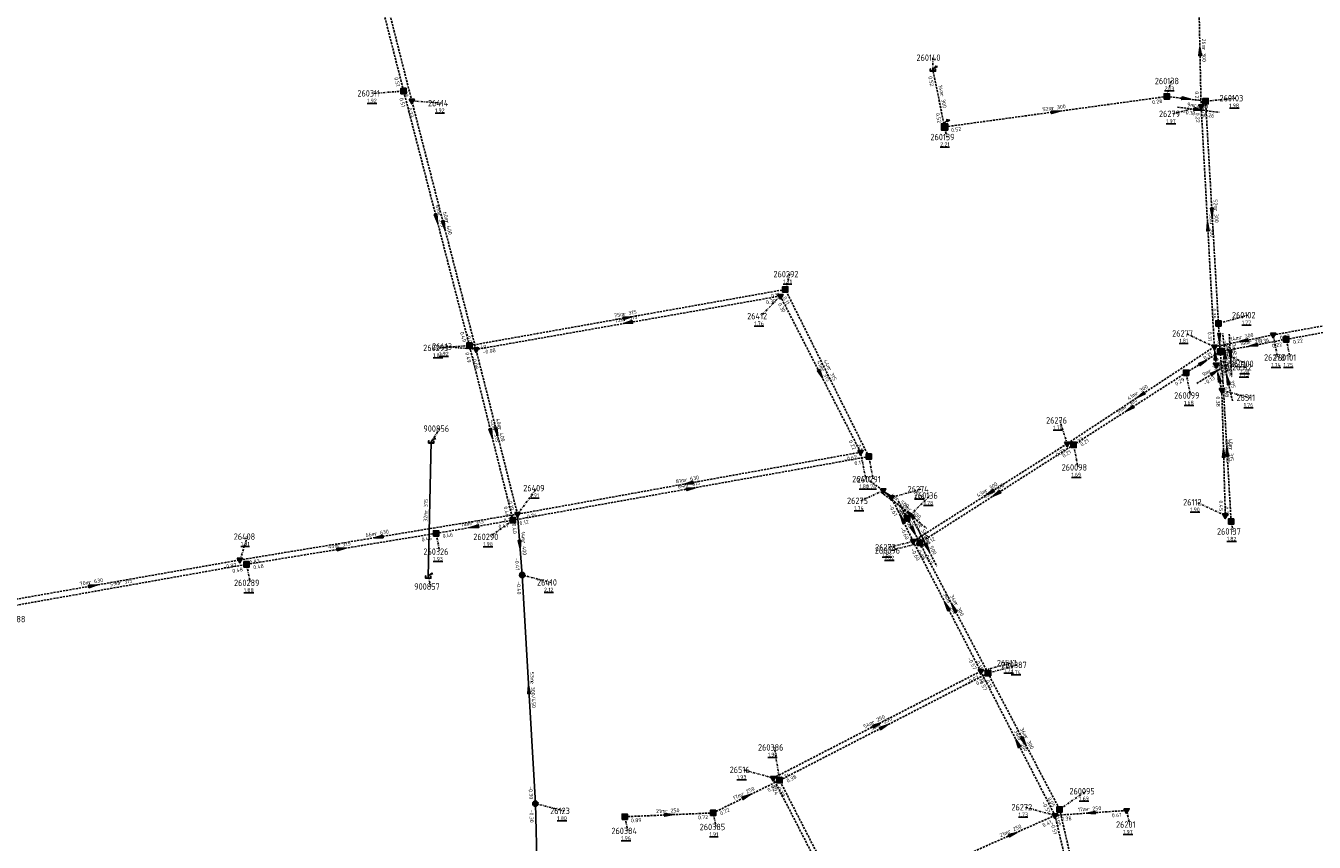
# Model space of a CAD drawing. Extents: x 188323 to 208361, y 565368 to 574910.
# Tile 178 of 256: x 202799 to 203099, y 569684 to 569875. Entities that reach past the tile are written whole.
import ezdxf

# ---------------------------------------------------------------- set-up
doc = ezdxf.new("R2010")
doc.units = 0
doc.linetypes.add('DASHDOT', pattern=[1, 0.5, -0.25, 0, -0.25])
doc.linetypes.add('DASHED', pattern=[0.75, 0.5, -0.25])
doc.layers.get('0').update_dxf_attribs({"linetype": 'CONTINUOUS'})
for name, color, linetype in [('RIO-AFM', 7, 'CONTINUOUS'), ('RIO-BOK', 7, 'CONTINUOUS'), ('RIO-DET', 7, 'CONTINUOUS'), ('RIO-KNP', 7, 'CONTINUOUS'), ('RIO-KNR', 7, 'CONTINUOUS'), ('RIO-LAG', 7, 'CONTINUOUS'), ('RIO-LAG_0B', 7, 'CONTINUOUS'), ('RIO-LAG_1B', 7, 'DASHED'), ('RIO-LAG_2B', 7, 'DASHED'), ('RIO-LEN', 7, 'CONTINUOUS'), ('RIO-MVD', 1, 'CONTINUOUS'), ('RIO-VRB', 6, 'DASHDOT'), ('RIO-VRH', 7, 'CONTINUOUS')]:
    doc.layers.add(name, color=color, linetype=linetype)
doc.styles.add('RIO-TXT', font='isocp.shx')

# ---------------------------------------------------------------- blocks, each defined once
blk = doc.blocks.new('L_VHR')
blk.add_lwpolyline([(-0.5, 0), (0.5, 0), (-0.5, 0.15), (-0.5, -0.15), (0.5, 0)])
blk = doc.blocks.new('K_IPR')
blk.add_lwpolyline([(-0.5, -0.5), (0.5, -0.5), (0.5, 0.5), (-0.5, 0.5)], close=True)
blk.add_solid([(-0.5, 0.5), (0.5, 0.5), (-0.5, -0.5), (0.5, -0.5)])
at = {"style": 'RIO-TXT', "flags": 1}
blk.add_attdef('KNOOPNAAM', (2, 2), '', height=1, dxfattribs=at)
blk = doc.blocks.new('K_FIC')
blk.add_circle((0, 0), 0.0625)
at = {"style": 'RIO-TXT', "flags": 1}
blk.add_attdef('KNOOPNAAM', (2, 2), '', height=1, dxfattribs=at)
blk = doc.blocks.new('K_OVL')
for points in [[(0.6, 0.6), (-0.6, 0.6), (-0.6, -0.6), (0.6, -0.6)], [(1, 1.25), (0.474823, 0.983111), (0.413034, 1.369554)]]:
    blk.add_lwpolyline(points, close=True)
blk.add_arc((0.81571, 0.439293), 0.83139, 77.193131, 168.854604)
blk.add_solid([(-0.6, 0.6), (0.6, 0.6), (-0.6, -0.6), (0.6, -0.6)])
at = {"style": 'RIO-TXT', "flags": 1}
blk.add_attdef('KNOOPNAAM', (2, 2), '', height=1, dxfattribs=at)
blk = doc.blocks.new('K_UTB')
blk.add_lwpolyline([(0.5, 0.15), (0.5, -0.3), (-0.5, -0.3), (-0.5, 0.15), (-0.45, 0.15), (-0.45, -0.25), (0, -0.25), (0.45, -0.25), (0.45, 0.15)], close=True)
blk.add_lwpolyline([(0.85, 0.6), (0.55, 0.65), (0.614828, 0.459583), (0.850842, 0.598937)])
blk.add_arc((0.85, -0.25), 0.85, 90, 180)
at = {"style": 'RIO-TXT', "flags": 1}
blk.add_attdef('KNOOPNAAM', (2, 2), '', height=1, dxfattribs=at)
blk = doc.blocks.new('K_IPD')
blk.add_lwpolyline([(-0.496027, 0.307994), (0.503973, 0.307994), (0.003973, -0.558031)], close=True)
blk.add_solid([(-0.496027, 0.307994), (0.503973, 0.307994), (0.003973, -0.558031)])
at = {"style": 'RIO-TXT', "flags": 1}
blk.add_attdef('KNOOPNAAM', (2, 2), '', height=1, dxfattribs=at)
blk = doc.blocks.new('K_IPG')
blk.add_circle((0, 0), 0.5)
for points in [[(0, 0), (-0.5, 0), (-0.433013, 0.25)], [(0, 0), (-0.433013, -0.25), (-0.5, 0)], [(0, 0), (-0.433013, 0.25), (-0.25, 0.433013)], [(0, 0), (-0.25, -0.433013), (-0.433013, -0.25)], [(0, 0), (-0.25, 0.433013), (0, 0.5)], [(0, 0), (0, -0.5), (-0.25, -0.433013)], [(0, 0), (0, 0.5), (0.25, 0.433013)], [(0, 0), (0.25, 0.433013), (0.433013, 0.25)], [(0, 0), (0.433013, 0.25), (0.5, 0)], [(0, 0), (0.5, 0), (0.433013, -0.25)], [(0, 0), (0.433013, -0.25), (0.25, -0.433013)], [(0, 0), (0.25, -0.433013), (0, -0.5)]]:
    blk.add_solid(points)
at = {"style": 'RIO-TXT', "flags": 1}
blk.add_attdef('KNOOPNAAM', (2, 2), '', height=1, dxfattribs=at)
blk = doc.blocks.new('329_02______260136____260096_')
at = {"layer": 'RIO-LAG_1B'}
blk.add_line((0, 0), (4.439, -8.761), dxfattribs=at)
at = {"layer": 'RIO-VRH', "xscale": 2, "yscale": 2, "zscale": 2, "rotation": 296.845}
blk.add_blockref('L_VHR', (2.2195, -4.3805), dxfattribs=at)
at = {"layer": 'RIO-AFM', "style": 'RIO-TXT'}
blk.add_text('r 500', height=0.9, rotation=296.845, dxfattribs=at).set_placement((2.1776, -3.1908))
at = {"layer": 'RIO-BOK', "style": 'RIO-TXT'}
for s, p in [('-0.32', (-0.616, -1.8815)), ('-0.47', (1.3373, -5.7358))]:
    blk.add_text(s, height=0.9, rotation=296.845, dxfattribs=at).set_placement(p)
at = {"layer": 'RIO-LEN', "style": 'RIO-TXT'}
blk.add_text('7m', height=0.9, rotation=296.845, dxfattribs=at).set_placement((1.4453, -1.7458))
blk = doc.blocks.new('330_02______260097____260136_')
at = {"layer": 'RIO-LAG_1B'}
blk.add_line((0, 0), (4.506, -8.726), dxfattribs=at)
at = {"layer": 'RIO-AFM', "style": 'RIO-TXT'}
blk.add_text('r 500', height=0.9, rotation=297.2868, dxfattribs=at).set_placement((2.2019, -3.1735))
at = {"layer": 'RIO-BOK', "style": 'RIO-TXT'}
blk.add_text('0.17', height=0.9, rotation=297.2868, dxfattribs=at).set_placement((1.6288, -6.2042))
at = {"layer": 'RIO-LEN', "style": 'RIO-TXT'}
blk.add_text('4m', height=0.9, rotation=297.2868, dxfattribs=at).set_placement((1.4585, -1.7342))
blk = doc.blocks.new('331_02______260099____260100_')
at = {"layer": 'RIO-LAG_1B'}
blk.add_line((0, 0), (8.349, 5.171), dxfattribs=at)
at = {"layer": 'RIO-VRH', "xscale": 2, "yscale": 2, "zscale": 2, "rotation": 31.7687}
blk.add_blockref('L_VHR', (4.1745, 2.5855), dxfattribs=at)
at = {"layer": 'RIO-AFM', "style": 'RIO-TXT'}
blk.add_text('r 300', height=0.9, rotation=31.7687, dxfattribs=at).set_placement((2.9929, 2.4418))
at = {"layer": 'RIO-BOK', "style": 'RIO-TXT'}
for s, p in [('-0.26', (5.5998, 1.8215)), ('-0.13', (1.9272, -0.4532))]:
    blk.add_text(s, height=0.9, rotation=31.7687, dxfattribs=at).set_placement(p)
at = {"layer": 'RIO-LEN', "style": 'RIO-TXT'}
blk.add_text('9m', height=0.9, rotation=31.7687, dxfattribs=at).set_placement((1.6156, 1.5888))
blk = doc.blocks.new('332_02______260102____260100_')
at = {"layer": 'RIO-LAG_1B'}
blk.add_line((0, 0), (0.585, -9.804), dxfattribs=at)
at = {"layer": 'RIO-VRH', "xscale": 2, "yscale": 2, "zscale": 2, "rotation": 273.3905}
blk.add_blockref('L_VHR', (0.2925, -4.902), dxfattribs=at)
at = {"layer": 'RIO-AFM', "style": 'RIO-TXT'}
blk.add_text('r 300', height=0.9, rotation=273.3905, dxfattribs=at).set_placement((0.7275, -3.794))
at = {"layer": 'RIO-BOK', "style": 'RIO-TXT'}
for s, p in [('-0.02', (-1.3141, -1.4808)), ('-0.03', (-1.0564, -5.7941))]:
    blk.add_text(s, height=0.9, rotation=273.3905, dxfattribs=at).set_placement(p)
at = {"layer": 'RIO-LEN', "style": 'RIO-TXT'}
blk.add_text('7m', height=0.9, rotation=273.3905, dxfattribs=at).set_placement((0.6309, -2.1768))
blk = doc.blocks.new('333_02______260138____260103_')
at = {"layer": 'RIO-LAG_1B'}
blk.add_line((0, 0), (9.747, -1.197), dxfattribs=at)
at = {"layer": 'RIO-VRH', "xscale": 2, "yscale": 2, "zscale": 2, "rotation": 352.9689}
blk.add_blockref('L_VHR', (4.8735, -0.5985), dxfattribs=at)
at = {"layer": 'RIO-AFM', "style": 'RIO-TXT'}
blk.add_text('r 300', height=0.9, rotation=352.9689, dxfattribs=at).set_placement((3.8625, 0.0298))
at = {"layer": 'RIO-BOK', "style": 'RIO-TXT'}
for s, p in [('-0.18', (1.2189, -1.5601)), ('-0.26', (5.5067, -2.0862))]:
    blk.add_text(s, height=0.9, rotation=352.9689, dxfattribs=at).set_placement(p)
at = {"layer": 'RIO-LEN', "style": 'RIO-TXT'}
blk.add_text('9m', height=0.9, rotation=352.9689, dxfattribs=at).set_placement((2.2545, 0.2271))
blk = doc.blocks.new('402_02______26207_____26275_')
at = {"layer": 'RIO-LAG_2B'}
blk.add_line((0, 0), (7.966, -5.744), dxfattribs=at)
at = {"layer": 'RIO-AFM', "style": 'RIO-TXT'}
blk.add_text('r 500', height=0.9, rotation=324.1798, dxfattribs=at).set_placement((3.3993, -1.8342))
at = {"layer": 'RIO-BOK', "style": 'RIO-TXT'}
blk.add_text('-0.70', height=0.9, rotation=324.1798, dxfattribs=at).set_placement((3.8211, -4.4805))
at = {"layer": 'RIO-LEN', "style": 'RIO-TXT'}
blk.add_text('4m', height=0.9, rotation=324.1798, dxfattribs=at).set_placement((2.0852, -0.8868))
blk = doc.blocks.new('408_02______26275_____26274_')
at = {"layer": 'RIO-LAG_2B'}
blk.add_line((0, 0), (7.594, -6.228), dxfattribs=at)
at = {"layer": 'RIO-VRH', "xscale": 2, "yscale": 2, "zscale": 2, "rotation": 500.6162}
blk.add_blockref('L_VHR', (3.797, -3.114), dxfattribs=at)
at = {"layer": 'RIO-AFM', "style": 'RIO-TXT'}
blk.add_text('r 500', height=0.9, rotation=320.6162, dxfattribs=at).set_placement((3.2791, -2.0422))
at = {"layer": 'RIO-BOK', "style": 'RIO-TXT'}
for s, p in [('-0.73', (0.1947, -1.9701)), ('-0.61', (3.536, -4.71))]:
    blk.add_text(s, height=0.9, rotation=320.6162, dxfattribs=at).set_placement(p)
at = {"layer": 'RIO-LEN', "style": 'RIO-TXT'}
blk.add_text('2m', height=0.9, rotation=320.6162, dxfattribs=at).set_placement((2.0264, -1.015))
blk = doc.blocks.new('409_02______26312_____26277_')
at = {"layer": 'RIO-LAG_2B'}
blk.add_line((0, 0), (-0.901, 9.779), dxfattribs=at)
at = {"layer": 'RIO-VRH', "xscale": 2, "yscale": 2, "zscale": 2, "rotation": 95.2516}
blk.add_blockref('L_VHR', (-0.4505, 4.8895), dxfattribs=at)
at = {"layer": 'RIO-AFM', "style": 'RIO-TXT'}
blk.add_text('r 300', height=0.9, rotation=275.2516, dxfattribs=at).set_placement((-0.0507, 6.0112))
at = {"layer": 'RIO-BOK', "style": 'RIO-TXT'}
for s, p in [('0.31', (-2.1663, 8.2563)), ('0.32', (-1.7191, 3.417))]:
    blk.add_text(s, height=0.9, rotation=275.2516, dxfattribs=at).set_placement(p)
at = {"layer": 'RIO-LEN', "style": 'RIO-TXT'}
blk.add_text('4m', height=0.9, rotation=275.2516, dxfattribs=at).set_placement((-0.1998, 7.6243))
blk = doc.blocks.new('413_02______26311_____26312_')
at = {"layer": 'RIO-LAG_2B'}
blk.add_line((0, 0), (-2.184, 9.575), dxfattribs=at)
at = {"layer": 'RIO-VRH', "xscale": 2, "yscale": 2, "zscale": 2, "rotation": 102.8329}
blk.add_blockref('L_VHR', (-1.092, 4.7875), dxfattribs=at)
at = {"layer": 'RIO-AFM', "style": 'RIO-TXT'}
blk.add_text('r 315', height=0.9, rotation=282.8329, dxfattribs=at).set_placement((-0.844, 5.9523))
at = {"layer": 'RIO-BOK', "style": 'RIO-TXT'}
for s, p in [('0.32', (-3.2373, 7.8987)), ('0.38', (-2.1555, 3.1606))]:
    blk.add_text(s, height=0.9, rotation=282.8329, dxfattribs=at).set_placement(p)
at = {"layer": 'RIO-LEN', "style": 'RIO-TXT'}
blk.add_text('6m', height=0.9, rotation=282.8329, dxfattribs=at).set_placement((-1.2046, 7.5317))

msp = doc.modelspace()

# ---------------------------------------------------------------- linework, layer by layer
at = {"layer": 'RIO-LAG'}
msp.add_line((202893.2, 569777.728), (202892.496, 569746.176), dxfattribs=at)
at = {"layer": 'RIO-LAG_0B'}
for p, q in [((202914.416, 569746.56), (202913.312, 569760.768)), ((202914.416, 569746.56), (202917.504, 569693.184)), ((202917.504, 569693.184), (202918.4, 569657.408))]:
    msp.add_line(p, q, dxfattribs=at)
at = {"layer": 'RIO-LAG_1B'}
for p, q in [((202886.736, 569859.584), (202876.704, 569899.072)), ((203013.04, 569851.2), (203010.304, 569864.576)), ((202902.096, 569800.128), (202886.736, 569859.584)), ((203064.912, 569858.304), (203013.04, 569851.2)), ((203064.912, 569858.304), (203073.984, 569857.216)), ((203073.984, 569857.216), (203076.992, 569805.312)), ((202975.856, 569813.248), (202902.096, 569800.128)), ((202995.344, 569774.208), (202975.856, 569813.248)), ((203076.992, 569805.312), (203077.392, 569798.72)), ((203092.832, 569801.6), (203117.28, 569806.08)), ((203092.832, 569801.6), (203077.392, 569798.72)), ((202912.256, 569759.36), (202902.096, 569800.128)), ((203069.424, 569793.792), (203077.392, 569798.72)), ((203069.424, 569793.792), (203043.152, 569776.96)), ((203043.152, 569776.96), (203007.232, 569754.048)), ((202912.256, 569759.36), (202995.344, 569774.208)), ((203002.304, 569763.712), (203004.272, 569759.872)), ((202894.304, 569756.288), (202912.256, 569759.36)), ((203004.272, 569759.872), (203007.232, 569754.048)), ((202850.08, 569749.056), (202894.304, 569756.288)), ((203007.232, 569754.048), (203023.184, 569723.648)), ((202792.4, 569738.816), (202850.08, 569749.056)), ((202974.528, 569698.624), (203023.184, 569723.648)), ((203023.184, 569723.648), (203039.904, 569691.84)), ((202958.976, 569691.008), (202974.528, 569698.624)), ((202994.416, 569659.904), (202974.528, 569698.624)), ((202938.368, 569690.112), (202958.976, 569691.008)), ((203039.904, 569691.84), (203045.136, 569669.248))]:
    msp.add_line(p, q, dxfattribs=at)
msp.add_lwpolyline([(203079.952, 569759.04), (203078.048, 569791.744), (203077.392, 569798.72)], dxfattribs=at)
at = {"layer": 'RIO-LAG_2B'}
for p, q in [((202888.64, 569857.28), (202877.136, 569902.72)), ((203072.944, 569856), (203072.4, 569881.728)), ((202903.632, 569799.232), (202888.64, 569857.28)), ((203076.032, 569799.872), (203072.944, 569856)), ((202974.688, 569811.712), (202903.632, 569799.232)), ((202993.424, 569775.232), (202974.688, 569811.712)), ((203132.192, 569810.304), (203089.776, 569802.624)), ((203089.776, 569802.624), (203076.032, 569799.872)), ((202913.312, 569760.768), (202903.632, 569799.232)), ((203076.032, 569799.872), (203041.664, 569777.216)), ((203076.416, 569795.648), (203076.032, 569799.872)), ((203077.776, 569789.696), (203076.416, 569795.648)), ((203077.776, 569789.696), (203078.592, 569760.448)), ((203041.664, 569777.216), (203005.712, 569754.432)), ((202913.312, 569760.768), (202993.424, 569775.232)), ((202995.696, 569768.448), (202998.72, 569766.272)), ((202998.72, 569766.272), (203000.624, 569764.672)), ((203005.712, 569754.432), (203000.624, 569764.672)), ((202848.512, 569750.08), (202913.312, 569760.768)), ((203005.712, 569754.432), (203021.472, 569724.096)), ((202779.872, 569738.048), (202848.512, 569750.08)), ((203021.472, 569724.096), (202973.024, 569699.136)), ((203021.472, 569724.096), (203038.816, 569690.432)), ((202973.024, 569699.136), (202992.656, 569660.992)), ((203019.232, 569681.728), (203038.816, 569690.432)), ((203055.552, 569691.584), (203038.816, 569690.432)), ((203038.816, 569690.432), (203044.176, 569667.84))]:
    msp.add_line(p, q, dxfattribs=at)
at = {"layer": 'RIO-VRB'}
for p, q in [((203010.31, 569864.6), (203010.3097, 569867.375)), ((203064.91, 569858.33), (203065.9614, 569861.9197)), ((202886.73, 569859.57), (202879.7629, 569859.0391)), ((202888.64, 569857.29), (202895.6075, 569856.7613)), ((203072.95, 569855.98), (203066.3025, 569854.2579)), ((203073.99, 569857.21), (203081.065, 569857.91)), ((203013.04, 569851.17), (203013.5735, 569848.8416)), ((202975.86, 569813.23), (202976.9114, 569816.8197)), ((202974.69, 569811.74), (202970.1445, 569807.0184)), ((203077, 569805.31), (203083.9675, 569807.2387)), ((203076.03, 569799.87), (203069.381, 569802.9879)), ((203089.77, 569802.64), (203090.8241, 569797.3571)), ((203092.84, 569801.63), (203093.7206, 569797.332)), ((202902.1, 569800.14), (202895.1329, 569799.6091)), ((202903.63, 569799.24), (202896.555, 569799.9378)), ((203077.39, 569798.71), (203083.5169, 569795.8722)), ((203076.42, 569795.62), (203083.3875, 569795.0913)), ((203069.43, 569793.78), (203070.4841, 569788.4971)), ((203077.77, 569789.69), (203084.4182, 569787.97)), ((202893.2, 569777.7), (202895.1764, 569780.7558)), ((203041.67, 569777.21), (203039.9333, 569782.6786)), ((203043.15, 569776.98), (203044.2041, 569771.6971)), ((202993.43, 569775.24), (202994.6576, 569768.9723)), ((202995.34, 569774.19), (202996.3941, 569768.9071)), ((202913.31, 569760.74), (202917.8572, 569766.8602)), ((202998.72, 569766.24), (202993.46, 569763.9006)), ((203000.62, 569764.68), (203007.5875, 569766.6087)), ((203004.27, 569759.88), (203009.6894, 569765.1281)), ((203078.59, 569760.44), (203071.941, 569763.5579)), ((202912.25, 569759.33), (202906.832, 569755.4802)), ((203079.95, 569759.06), (203080.4835, 569756.7316)), ((202894.3, 569756.32), (202895.1806, 569752.022)), ((202848.52, 569750.06), (202850.2552, 569755.5292)), ((203005.71, 569754.41), (203000.0021, 569753.0302)), ((203007.23, 569754.03), (203000.5825, 569752.3079)), ((202850.08, 569749.03), (202850.9606, 569744.732)), ((202892.5, 569746.2), (202893.0335, 569743.8716)), ((202914.42, 569746.56), (202921.0682, 569744.84)), ((203021.47, 569724.07), (203028.4375, 569725.9987)), ((203023.18, 569723.64), (203030.1475, 569725.5687)), ((202974.53, 569698.64), (202973.3002, 569706.3073)), ((202973.02, 569699.15), (202966.0521, 569701.0765)), ((203039.9, 569691.84), (203046.0269, 569696.0778)), ((202917.5, 569693.2), (202924.1482, 569691.48)), ((202938.37, 569690.12), (202939.0771, 569686.8068)), ((202958.98, 569691.04), (202959.6871, 569687.7268)), ((203038.81, 569690.41), (203031.8421, 569692.3365)), ((203055.56, 569691.6), (203056.2671, 569688.2868))]:
    msp.add_line(p, q, dxfattribs=at)

# ---------------------------------------------------------------- block references
at = {"layer": 'RIO-DET'}
for name, p in [('333_02______260138____260103_', (203067.408, 569855.808)), ('409_02______26312_____26277_', (203078.912, 569793.152)), ('332_02______260102____260100_', (203079.504, 569802.816)), ('331_02______260099____260100_', (203071.936, 569791.296)), ('413_02______26311_____26312_', (203080.272, 569787.2)), ('402_02______26207_____26275_', (202998.208, 569765.888)), ('408_02______26275_____26274_', (203001.216, 569763.712)), ('330_02______260097____260136_', (203004.8, 569761.216)), ('329_02______260136____260096_', (203006.768, 569757.376))]:
    msp.add_blockref(name, p, dxfattribs=at)
at = {"layer": 'RIO-KNP', "xscale": 1.25, "yscale": 1.25, "zscale": 1.25}
for name, p in [('K_UTB', (203010.304, 569864.576)), ('K_IPR', (202886.736, 569859.584)), ('K_IPR', (203064.912, 569858.304)), ('K_IPD', (202888.64, 569857.28)), ('K_IPD', (203072.944, 569856)), ('K_IPR', (203073.984, 569857.216)), ('K_OVL', (203013.04, 569851.2)), ('K_IPR', (202975.856, 569813.248)), ('K_IPD', (202974.688, 569811.712)), ('K_IPR', (203076.992, 569805.312)), ('K_IPD', (203089.776, 569802.624)), ('K_IPR', (203092.832, 569801.6)), ('K_IPR', (202902.096, 569800.128)), ('K_IPD', (202903.632, 569799.232)), ('K_IPD', (203076.032, 569799.872)), ('K_IPR', (203077.392, 569798.72)), ('K_IPD', (203076.416, 569795.648)), ('K_IPR', (203069.424, 569793.792)), ('K_IPD', (203077.776, 569789.696)), ('K_UTB', (202893.2, 569777.728)), ('K_IPD', (203041.664, 569777.216)), ('K_IPR', (203043.152, 569776.96)), ('K_IPD', (202993.424, 569775.232)), ('K_IPR', (202995.344, 569774.208)), ('K_FIC', (202995.696, 569768.448)), ('K_IPD', (202998.72, 569766.272)), ('K_IPD', (203000.624, 569764.672)), ('K_FIC', (203002.304, 569763.712)), ('K_IPR', (202912.256, 569759.36)), ('K_IPD', (202913.312, 569760.768)), ('K_IPR', (203004.272, 569759.872)), ('K_IPD', (203078.592, 569760.448)), ('K_IPR', (203079.952, 569759.04)), ('K_IPR', (202894.304, 569756.288)), ('K_IPD', (203005.712, 569754.432)), ('K_IPR', (203007.232, 569754.048)), ('K_IPD', (202848.512, 569750.08)), ('K_IPR', (202850.08, 569749.056)), ('K_UTB', (202892.496, 569746.176)), ('K_IPG', (202914.416, 569746.56)), ('K_IPD', (203021.472, 569724.096)), ('K_IPR', (203023.184, 569723.648)), ('K_IPD', (202973.024, 569699.136)), ('K_IPR', (202974.528, 569698.624)), ('K_IPG', (202917.504, 569693.184)), ('K_IPR', (202938.368, 569690.112)), ('K_IPR', (202958.976, 569691.008)), ('K_IPD', (203038.816, 569690.432)), ('K_IPR', (203039.904, 569691.84)), ('K_IPD', (203055.552, 569691.584))]:
    msp.add_blockref(name, p, dxfattribs=at)
at = {"layer": 'RIO-VRH'}
for p, xscale, yscale, zscale, rotation in [((203072.675, 569868.855), 2, 2, 2, 91.2326), ((203069.45, 569857.77), 2, 2, 2, 352.9689), ((203038.975, 569854.75), 2, 2, 2, 367.8585), ((203075.495, 569831.26), 2, 2, 2, 273.3279), ((202894.415, 569829.855), 2, 2, 2, 284.5079), ((202896.135, 569828.265), 2, 2, 2, 284.4866), ((203074.49, 569827.925), 2, 2, 2, 93.1507), ((202938.98, 569806.685), 2, 2, 2, 370.0623), ((202939.16, 569805.49), 2, 2, 2, 189.9757), ((203077.195, 569802.01), 2, 2, 2, 273.3905), ((203082.9, 569801.255), 2, 2, 2, 191.397), ((203076.225, 569797.745), 2, 2, 2, 95.2516), ((203085.115, 569800.17), 2, 2, 2, 190.7014), ((203073.41, 569796.245), 2, 2, 2, 31.7687), ((202984.06, 569793.49), 2, 2, 2, 297.1834), ((203077.095, 569792.655), 2, 2, 2, 102.8329), ((203058.85, 569788.54), 2, 2, 2, 213.401), ((203056.29, 569785.38), 2, 2, 2, 212.5862), ((202907.175, 569779.735), 2, 2, 2, 283.9745), ((202908.47, 569779.99), 2, 2, 2, 284.1209), ((203078.18, 569775.065), 2, 2, 2, 451.6147), ((203078.995, 569775.41), 2, 2, 2, 93.3516), ((202953.37, 569767.99), 2, 2, 2, 190.2572), ((202953.795, 569766.76), 2, 2, 2, 10.1387), ((202999.67, 569765.46), 1.207, 1.207, 1.207, 500.6162), ((203023.69, 569765.81), 2, 2, 2, 212.373), ((203025.19, 569765.505), 2, 2, 2, 212.572), ((203003.165, 569759.545), 2, 2, 2, 116.3703), ((202903.275, 569757.825), 2, 2, 2, 189.5183), ((203005.75, 569756.955), 2, 2, 2, 296.845), ((202872.19, 569752.675), 2, 2, 2, 9.3605), ((202880.915, 569755.4), 2, 2, 2, 189.3595), ((202913.865, 569753.65), 2, 2, 2, 274.4846), ((202814.2, 569744.06), 2, 2, 2, 9.9155), ((203013.59, 569739.24), 2, 2, 2, 477.4557), ((203015.205, 569738.835), 2, 2, 2, 477.6987), ((202915.96, 569719.88), 2, 2, 2, 453.3123), ((202997.245, 569711.61), 2, 2, 2, 387.216), ((202998.855, 569711.14), 2, 2, 2, 27.1947), ((203030.14, 569707.24), 2, 2, 2, 477.2617), ((203031.54, 569707.74), 2, 2, 2, 297.7411), ((202966.755, 569694.84), 2, 2, 2, 26.0443), ((202948.675, 569690.58), 2, 2, 2, 2.5556), ((203047.185, 569691.005), 2, 2, 2, 184.0633), ((203029.025, 569686.065), 2, 2, 2, 23.9411)]:
    msp.add_blockref('L_VHR', p, dxfattribs=dict(at, xscale=xscale, yscale=yscale, zscale=zscale, rotation=rotation))

# ---------------------------------------------------------------- texts
at = {"layer": 'RIO-AFM', "style": 'RIO-TXT'}
for s, rotation, p in [('r 300', 271.2325, (203073.1652, 569869.6763)), ('r 300', 281.4982, (203012.0073, 569858.7797)), ('r 300', 367.8585, (203038.1014, 569855.1504)), ('r 300', 273.3279, (203075.9632, 569832.0989)), ('r 315', 284.5079, (202894.7145, 569830.7695)), ('r 400', 284.4866, (202896.4344, 569829.1792)), ('r 300', 273.1507, (203074.9621, 569828.7626)), ('r 315', 370.0623, (202938.0905, 569807.0586)), ('r 315', 369.9757, (202938.2715, 569805.8641)), ('r 300', 371.397, (203082.0059, 569801.5888)), ('r 315', 370.7014, (203084.2249, 569800.5152)), ('r 315', 297.1834, (202984.1457, 569794.4452)), ('r 315', 296.5245, (202985.6975, 569794.6643)), ('r 300', 393.401, (203057.8913, 569788.5217)), ('r 300', 392.5862, (203055.3326, 569785.3725)), ('r 315', 283.9745, (202907.4771, 569780.6452)), ('r 400', 284.1209, (202908.769, 569780.9008)), ('r 315', 271.6147, (203078.6659, 569775.8894)), ('r 315', 273.3516, (203079.4567, 569776.249)), ('r 630', 10.2572, (202952.4837, 569768.3377)), ('r 315', 10.1387, (202952.9095, 569767.1096)), ('r 300', 392.373, (203022.7306, 569765.8091)), ('r 300', 392.572, (203024.2307, 569765.5009)), ('r 315', 448.718, (202892.3226, 569761.1509)), ('r 315', 9.5183, (202902.3932, 569758.1841)), ('r 500', 296.3703, (203003.256, 569760.4945)), ('r 630', 9.3595, (202880.0344, 569755.7616)), ('r 315', 9.3605, (202871.3091, 569753.0365)), ('r 400', 274.4846, (202914.3042, 569754.4973)), ('r 630', 9.9155, (202813.316, 569744.413)), ('r 315', 10.0274, (202820.3549, 569744.2812)), ('r 500', 297.4557, (203013.6694, 569740.1943)), ('r 300', 297.6987, (203015.2803, 569739.7898)), ('e 300/450', 273.3123, (202916.3659, 569721.7972)), ('r 250', 387.216, (202996.2881, 569711.6989)), ('r 250', 27.1947, (202997.9059, 569711.2144)), ('r 500', 297.2617, (203030.2234, 569708.1949)), ('r 300', 297.7411, (203031.615, 569708.6952)), ('r 250', 26.0443, (202965.8074, 569694.9334)), ('r 250', 2.5556, (202947.8433, 569691.0434)), ('r 250', 364.0633, (203046.3409, 569691.4511)), ('r 250', 23.9411, (203028.0816, 569686.1931))]:
    msp.add_text(s, height=0.9, rotation=rotation, dxfattribs=at).set_placement(p)
at = {"layer": 'RIO-BOK', "style": 'RIO-TXT'}
for s, rotation, p in [('0.51', 284.2588, (202884.5195, 569862.6818)), ('0.52', 281.4982, (203009.2179, 569862.9487)), ('0.23', 284.2039, (202886.4365, 569860.4041)), ('0.22', 271.2325, (203071.4884, 569859.5098)), ('0.51', 284.5079, (202885.7262, 569857.8636)), ('0.23', 284.4866, (202887.6355, 569855.584)), ('0.28', 367.8585, (203061.5705, 569856.487)), ('0.40', 273.3279, (203072.6743, 569855.7307)), ('0.52', 281.4982, (203010.9652, 569854.381)), ('0.22', 273.1507, (203071.6298, 569854.5048)), ('0.52', 367.8585, (203014.6188, 569849.9756)), ('0.30', 369.9757, (202971.4194, 569809.7874)), ('0.11', 370.0623, (202972.5916, 569811.274)), ('0.30', 297.1834, (202974.0851, 569809.8549)), ('0.11', 296.5245, (202975.2335, 569811.352)), ('0.35', 273.3279, (203075.4269, 569808.7843)), ('0.49', 284.5079, (202899.8888, 569803.2449)), ('-0.08', 284.4866, (202901.2838, 569802.8681)), ('0.31', 273.1507, (203074.4703, 569803.3496)), ('0.36', 371.397, (203086.5558, 569800.5706)), ('0.33', 370.2325, (203091.397, 569801.512)), ('0.22', 10.2956, (203094.4675, 569800.5027)), ('0.49', 283.9745, (202901.0803, 569798.4431)), ('0.49', 370.0623, (202903.7236, 569799.0072)), ('-0.08', 369.9757, (202905.2519, 569798.1047)), ('0.31', 393.401, (203073.8161, 569796.7614)), ('0.31', 371.397, (203077.6795, 569798.7753)), ('0.09', 370.7014, (203079.0261, 569797.5953)), ('0.22', 370.7014, (203089.6006, 569799.6008)), ('-0.08', 284.1209, (202902.6147, 569797.5405)), ('0.06', 275.3516, (203076.1274, 569797.1851)), ('0.29', 392.5862, (203067.1749, 569790.6975)), ('0.38', 271.6147, (203076.4107, 569788.2507)), ('0.22', 297.1834, (202990.5797, 569777.7784)), ('0.11', 296.5245, (202992.5208, 569776.7613)), ('0.23', 393.401, (203043.6096, 569776.8131)), ('0.21', 392.5862, (203045.0837, 569776.5556)), ('-0.67', 10.2572, (202989.6441, 569773.1321)), ('0.23', 392.373, (203039.3996, 569774.1421)), ('0.21', 392.572, (203040.8905, 569773.9044)), ('0.11', 10.1387, (202992.0815, 569772.185)), ('0.48', 283.9745, (202910.0559, 569762.4524)), ('-0.19', 284.1209, (202910.9745, 569764.38)), ('-0.61', 296.3703, (202999.9884, 569762.8037)), ('0.45', 271.6147, (203077.1071, 569763.9597)), ('0.20', 273.3516, (203078.3633, 569762.5335)), ('-0.73', 9.3595, (202909.4917, 569758.6917)), ('-0.40', 274.4846, (202912.0245, 569759.2344)), ('0.12', 10.1387, (202913.8744, 569758.1983)), ('-0.74', 10.2572, (202914.9367, 569759.6117)), ('0.46', 9.5183, (202895.912, 569755.1708)), ('0.47', 9.5183, (202908.9697, 569757.3604)), ('-0.60', 296.3703, (203002.6393, 569757.4635)), ('0.10', 392.373, (203007.6421, 569753.9784)), ('0.46', 9.3605, (202891.0141, 569754.3594)), ('0.12', 392.572, (203009.1636, 569753.6051)), ('-0.82', 9.3595, (202850.1288, 569748.9063)), ('-0.41', 274.4846, (202912.7107, 569750.5385)), ('-0.60', 297.4557, (203005.1141, 569752.5221)), ('0.08', 297.6987, (203006.6421, 569752.1396)), ('-0.82', 9.9155, (202844.7221, 569747.9748)), ('0.48', 10.0274, (202846.817, 569747.0313)), ('0.48', 9.3605, (202851.6889, 569747.8763)), ('-0.40', 273.3123, (202913.1039, 569745.081)), ('-0.57', 297.4557, (203018.3548, 569727.0713)), ('0.11', 297.6987, (203020.3033, 569726.1504)), ('-0.02', 387.216, (203018.4502, 569720.9784)), ('0.29', 27.1947, (203020.6528, 569720.7673)), ('-0.57', 297.2617, (203020.8677, 569722.1841)), ('0.11', 297.7411, (203022.5935, 569721.7491)), ('0.24', 387.216, (202974.9055, 569698.5465)), ('0.38', 27.1947, (202976.4149, 569698.0346)), ('-0.30', 273.3123, (202915.8973, 569697.2145)), ('0.38', 26.0443, (202971.9453, 569695.8185)), ('0.24', 297.234, (202972.4168, 569697.2644)), ('0.38', 297.1656, (202973.9245, 569696.7551)), ('-0.51', 297.2617, (203035.7068, 569693.4236)), ('0.05', 297.7411, (203037.0222, 569694.349)), ('-0.30', 271.449, (202916.1365, 569691.7646)), ('0.89', 2.5556, (202939.8308, 569688.7838)), ('0.72', 2.5556, (202955.4852, 569689.4826)), ('0.72', 26.0443, (202960.8524, 569690.3968)), ('0.05', 283.0431, (203038.8529, 569690.1599)), ('0.38', 364.0633, (203040.3063, 569689.1137)), ('0.41', 364.0633, (203052.108, 569689.9596)), ('0.41', 23.9411, (203036.1237, 569687.6854)), ('-0.51', 283.3727, (203037.7725, 569688.7239))]:
    msp.add_text(s, height=0.9, rotation=rotation, dxfattribs=at).set_placement(p)
at = {"layer": 'RIO-KNR', "style": 'RIO-TXT'}
for s, p in [('260140', (203006.4847, 569866.625)), ('260138', (203062.1364, 569861.1697)), ('260311', (202875.9379, 569858.2891)), ('260103', (203077.24, 569857.16)), ('26414', (202892.42, 569856.0113)), ('26279', (203063.115, 569853.5079)), ('260139', (203009.7485, 569848.0916)), ('260292', (202973.0864, 569816.0697)), ('26412', (202966.957, 569806.2684)), ('260102', (203080.1425, 569806.4887)), ('26277', (203066.1935, 569802.2379)), ('260293', (202891.3079, 569798.8591)), ('26413', (202893.3675, 569799.1878)), ('26278', (203087.6366, 569796.6071)), ('260101', (203089.8956, 569796.582)), ('260100', (203079.6919, 569795.1222)), ('26312', (203080.2, 569794.3413)), ('260099', (203066.6591, 569787.7471)), ('26311', (203081.2307, 569787.22)), ('26276', (203036.7458, 569781.9286)), ('900856', (202891.3514, 569780.0058)), ('260098', (203040.3791, 569770.9471)), ('26411', (202991.4701, 569768.2223)), ('260291', (202992.5691, 569768.1571)), ('26409', (202914.6697, 569766.1102)), ('26274', (203004.4, 569765.8587)), ('260136', (203005.8644, 569764.3781)), ('26275', (202990.2725, 569763.1506)), ('26112', (203068.7535, 569762.8079)), ('26408', (202847.0677, 569754.7792)), ('260290', (202903.007, 569754.7302)), ('260137', (203076.6585, 569755.9816)), ('260096', (202996.7575, 569751.5579)), ('26273', (202996.8146, 569752.2802)), ('260326', (202891.3556, 569751.272)), ('260289', (202847.1356, 569743.982)), ('900857', (202889.2085, 569743.1216)), ('26410', (202917.8807, 569744.09)), ('260288', (202792.4624, 569735.5176)), ('26517', (203025.25, 569725.2487)), ('260387', (203026.3225, 569724.8187)), ('260386', (202969.4752, 569705.5573)), ('26516', (202962.8646, 569700.3265)), ('260095', (203042.2019, 569695.3278)), ('26272', (203028.6546, 569691.5865)), ('26123', (202920.9607, 569690.73)), ('260384', (202935.2521, 569686.0568)), ('260385', (202955.8621, 569686.9768)), ('26201', (203053.0796, 569687.5368))]:
    msp.add_text(s, height=1.5, dxfattribs=at).set_placement(p)
at = {"layer": 'RIO-LEN', "style": 'RIO-TXT'}
for s, rotation, p in [('26m', 271.2325, (203073.1177, 569871.8358)), ('14m', 281.4982, (203011.5756, 569860.8961)), ('52m', 367.8585, (203035.9619, 569854.8537)), ('52m', 273.3279, (203075.8367, 569834.2552)), ('61m', 284.5079, (202894.1723, 569832.8604)), ('60m', 284.4866, (202895.893, 569831.2703)), ('56m', 273.1507, (203074.8423, 569830.9193)), ('75m', 370.0623, (202935.964, 569806.6798)), ('72m', 369.9757, (202936.1444, 569805.4885)), ('14m', 371.397, (203079.8888, 569801.1606)), ('16m', 370.7014, (203082.1027, 569800.1127)), ('41m', 297.1834, (202983.1579, 569796.3661)), ('44m', 296.5245, (202984.7319, 569796.5964)), ('41m', 393.401, (203056.0889, 569787.3314)), ('31m', 392.5862, (203053.5134, 569784.2079)), ('40m', 284.1209, (202908.241, 569782.9952)), ('42m', 283.9745, (202906.9544, 569782.741)), ('29m', 271.6147, (203078.604, 569778.0485)), ('40m', 273.3516, (203079.3294, 569778.4052)), ('81m', 10.2572, (202950.3583, 569767.9531)), ('84m', 10.1387, (202950.7833, 569766.7293)), ('43m', 392.373, (203020.9072, 569764.6514)), ('43m', 392.572, (203022.4113, 569764.3368)), ('11m', 296.3703, (203002.2955, 569762.4292)), ('32m', 448.718, (202892.276, 569758.9914)), ('18m', 9.5183, (202900.263, 569757.8269)), ('66m', 9.3595, (202877.9031, 569755.4103)), ('14m', 274.4846, (202914.1343, 569756.6506)), ('45m', 9.3605, (202869.1779, 569752.6852)), ('70m', 9.9155, (202811.1883, 569744.0411)), ('59m', 10.0274, (202818.2279, 569743.9051)), ('34m', 297.4557, (203012.6725, 569742.1105)), ('34m', 297.6987, (203014.2753, 569741.7017)), ('53m', 273.3123, (202916.2401, 569723.9536)), ('54m', 387.216, (202994.3679, 569710.7097)), ('55m', 27.1947, (202995.9847, 569710.2272)), ('36m', 297.7411, (203030.6085, 569710.6064)), ('38m', 297.2617, (203029.233, 569710.1145)), ('17m', 26.0443, (202963.8668, 569693.9849)), ('21m', 2.5556, (202945.6855, 569690.947)), ('17m', 364.0633, (203044.1864, 569691.2967)), ('21m', 23.9411, (203026.1074, 569685.3165))]:
    msp.add_text(s, height=0.9, rotation=rotation, dxfattribs=at).set_placement(p)
at = {"layer": 'RIO-MVD', "style": 'RIO-TXT'}
for s, p in [('%%U2.13', (203064.4314, 569859.7697)), ('%%U1.92', (202878.2329, 569856.8891)), ('%%U1.92', (202894.0775, 569854.6113)), ('%%U1.98', (203079.535, 569855.76)), ('%%U1.97', (203064.7725, 569852.1079)), ('%%U2.21', (203012.0435, 569846.6916)), ('%%U1.71', (202975.3814, 569814.6697)), ('%%U1.76', (202968.6145, 569804.8684)), ('%%U1.77', (203082.4375, 569805.0887)), ('%%U1.81', (203067.851, 569800.8379)), ('%%U1.88', (202893.6029, 569797.4591)), ('%%U1.92', (202895.025, 569797.7878)), ('%%U1.74', (203089.2941, 569795.2071)), ('%%U1.75', (203092.1906, 569795.182)), ('%%U1.73', (203081.8575, 569792.9413)), ('%%U1.78', (203081.9869, 569793.7222)), ('%%U1.68', (203068.9541, 569786.3471)), ('%%U1.76', (203082.8882, 569785.82)), ('%%U1.70', (203038.4033, 569780.5286)), ('%%U1.69', (203042.6741, 569769.5471)), ('%%U1.91', (202916.3272, 569764.7102)), ('%%U1.80', (202993.1276, 569766.8223)), ('%%U1.74', (202994.8641, 569766.7571)), ('%%U1.78', (203006.0575, 569764.4587)), ('%%U1.74', (202991.93, 569761.7506)), ('%%U1.78', (203008.1594, 569762.9781)), ('%%U1.90', (203070.411, 569761.4079)), ('%%U1.91', (202848.7252, 569753.3792)), ('%%U1.98', (202905.302, 569753.3302)), ('%%U1.82', (203078.9535, 569754.5816)), ('%%U1.93', (202893.6506, 569749.872)), ('%%U1.82', (202998.4721, 569750.8802)), ('%%U1.82', (202999.0525, 569750.1579)), ('%%U1.88', (202849.4306, 569742.582)), ('%%U2.12', (202919.5382, 569742.69)), ('%%U1.73', (203026.9075, 569723.8487)), ('%%U1.74', (203028.6175, 569723.4187)), ('%%U1.90', (202971.7702, 569704.1573)), ('%%U1.93', (202964.5221, 569698.9265)), ('%%U1.69', (203044.4969, 569693.9278)), ('%%U1.80', (202922.6182, 569689.33)), ('%%U1.73', (203030.3121, 569690.1865)), ('%%U1.97', (203054.7371, 569686.1368)), ('%%U1.96', (202937.5471, 569684.6568)), ('%%U1.91', (202958.1571, 569685.5768))]:
    msp.add_text(s, height=0.9, dxfattribs=at).set_placement(p)

doc.saveas('drawing.dxf')
